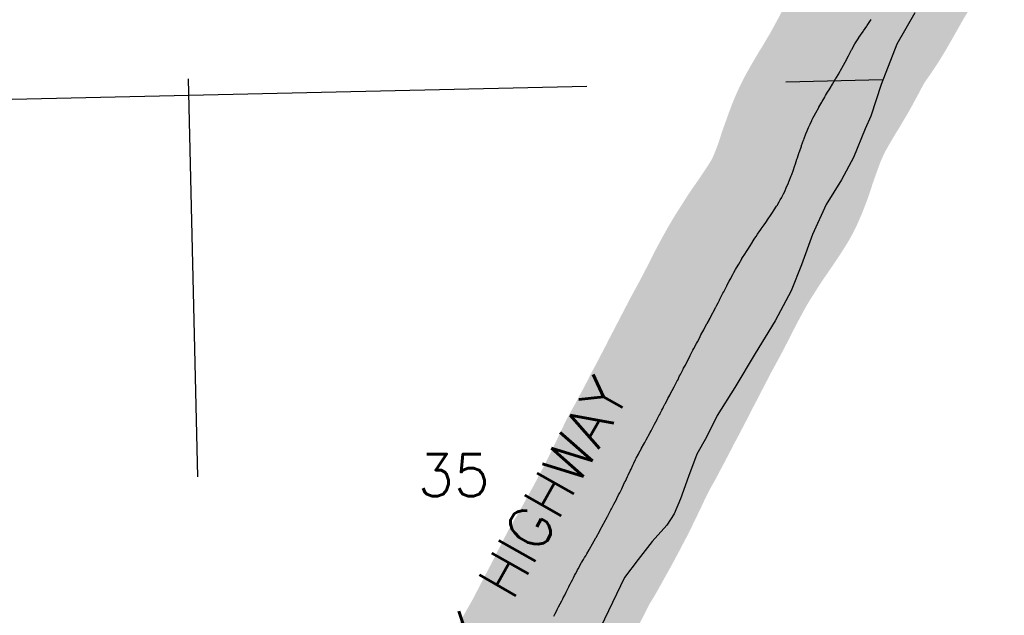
# Model space of a CAD drawing. Header units: feet. Extents: x 18803 to 104580, y -6601 to 116448.
# Tile 48 of 102: x 39170 to 45352, y 85864 to 89604. Entities that reach past the tile are written whole.
import ezdxf

# ---------------------------------------------------------------- set-up
doc = ezdxf.new("R2010")
doc.units = ezdxf.units.FT
doc.header["$LTSCALE"] = 100
doc.header["$MEASUREMENT"] = 0
doc.linetypes.add('DASHED', pattern=[0.75, 0.5, -0.25])
for name, color, linetype in [('ELPC BOLD TITLE SHEET', 3, 'Continuous'), ('ELPC-XIST', 6, 'Continuous'), ('ELRGOV-SECTION', 253, 'DASHED'), ('ET-SEC NUMBS', 253, 'Continuous'), ('ETTS-STREAM AND ROAD NAMES', 2, 'Continuous'), ('SL-VICINITY MAP', 2, 'Continuous')]:
    doc.layers.add(name, color=color, linetype=linetype)
doc.styles.add('L2640', font='simplex.shx', dxfattribs={"height": 264})

msp = doc.modelspace()

# ---------------------------------------------------------------- linework, layer by layer
at = {"layer": 'ELPC BOLD TITLE SHEET', "const_width": 1000}
msp.add_lwpolyline([(42240.53604797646, 85352.38626061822), (42254.76073241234, 85375.6048744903), (42255.03312934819, 85376.04097999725), (42258.10898510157, 85380.87180395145), (42258.13449234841, 85380.91193546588), (42271.11201678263, 85401.36607005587), (42273.20283502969, 85404.69072505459), (42273.21404070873, 85404.70855707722), (42285.36757818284, 85424.06374187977), (42285.4107244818, 85424.13447003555), (42285.56763542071, 85424.3953652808), (42296.74759017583, 85443.19813217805), (42300.18430334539, 85448.82522438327), (42300.18591511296, 85448.8278631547), (42308.64849530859, 85462.68140383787), (42308.98803051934, 85463.25151900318), (42315.91220918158, 85475.18043754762), (42319.96375204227, 85482.35959723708), (42320.12148896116, 85482.64268676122), (42331.91659189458, 85504.08475477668), (42334.39293647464, 85508.6576047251), (42334.53559958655, 85508.92422551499), (42348.01383964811, 85534.41929263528), (42348.01917380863, 85534.42939613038), (42348.02450599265, 85534.43948685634), (42354.59526873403, 85546.89083102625), (42364.34752545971, 85565.0693834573), (42364.3617958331, 85565.09595319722), (42380.06582826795, 85594.30122713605), (42380.0672603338, 85594.303890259), (42384.22157815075, 85602.02902853), (42384.42458181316, 85602.40057491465), (42406.90757579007, 85642.90716331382), (42407.04287316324, 85643.148569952), (42408.0966597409, 85645.0108637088), (42408.11148273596, 85645.03697637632), (42408.12629143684, 85645.0631181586), (42429.33564031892, 85682.3872990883), (42429.37420266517, 85682.45498969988), (42436.85771432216, 85695.55804816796), (42446.70232184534, 85712.5837214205), (42446.81994127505, 85712.78568171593), (42457.77936039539, 85731.46955871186), (42464.93312222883, 85744.5296263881), (42465.68642007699, 85746.14400068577), (42465.72622078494, 85746.22957020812), (42469.54382066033, 85754.46360337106), (42471.94756473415, 85759.80677288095), (42472.2921662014, 85760.55029764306), (42475.59943207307, 85767.48042462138), (42476.11358683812, 85768.51416183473), (42480.89819957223, 85777.7531410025), (42481.1107569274, 85778.15710590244), (42486.96626926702, 85789.11137027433), (42493.14922183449, 85800.75233632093), (42493.26784152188, 85800.97766866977), (42493.57881243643, 85801.57371503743), (42500.15266850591, 85814.46267923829), (42500.28051916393, 85814.71084159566), (42507.29814330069, 85828.19684396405), (42514.75962867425, 85842.6346953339), (42514.79559072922, 85842.70408525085), (42520.7091077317, 85854.08230445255), (42522.49529233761, 85857.4845874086), (42529.90092557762, 85871.83567465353), (42529.94294530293, 85871.91682953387), (42537.30639460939, 85886.09056549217), (42544.75121274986, 85900.58869879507), (42544.80879422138, 85900.70030030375), (42549.16057855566, 85909.09469858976), (42549.21354410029, 85909.19731793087), (42553.25442840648, 85917.06108679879), (42553.42436249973, 85917.38715769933), (42563.04460792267, 85935.5900169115), (42563.05538929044, 85935.61052808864), (42563.07809410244, 85935.65354823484), (42573.05361634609, 85954.6311309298), (42579.93650094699, 85967.58372233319), (42580.01147781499, 85967.72567154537), (42582.55289646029, 85972.56639484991), (42591.65329204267, 85990.39930396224), (42591.69062415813, 85990.47223068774), (42600.75083392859, 86008.11582254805), (42609.14730411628, 86025.66736325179), (42609.36587559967, 86026.1150143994), (42610.90171366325, 86029.19768174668), (42610.94094101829, 86029.27669853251), (42617.5449777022, 86042.62703778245), (42618.19413492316, 86043.86746980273), (42626.25427225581, 86058.45163124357), (42633.24193274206, 86071.59763210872), (42640.39996141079, 86085.90825922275), (42642.61317730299, 86090.41663152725), (42647.18017504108, 86099.6550415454), (42647.40751129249, 86100.10593284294), (42654.08067373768, 86113.08578979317), (42659.38043360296, 86123.72827051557), (42659.46343479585, 86123.89373653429), (42667.07279911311, 86138.95371008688), (42667.09344323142, 86138.99449440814), (42672.13417972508, 86148.93509825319), (42675.54843550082, 86155.4231974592), (42675.71921595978, 86155.74320211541), (42686.13021601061, 86174.98092504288), (42686.46811507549, 86175.58882134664), (42697.50243603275, 86194.92328273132), (42697.73073846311, 86195.31669014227), (42699.44464709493, 86198.22156272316), (42705.19642232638, 86207.64665659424), (42705.33642610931, 86207.87393625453), (42709.17592045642, 86214.0491145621), (42709.20346063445, 86214.0933288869), (42716.5660173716, 86225.8923599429), (42723.39436928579, 86237.37247705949), (42723.45987941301, 86237.48310407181), (42730.1577712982, 86248.8441223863), (42744.90917853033, 86275.10636931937), (42744.91666346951, 86275.11970227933), (42747.32686897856, 86279.41537435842), (42747.33152994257, 86279.42369027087), (42747.33625953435, 86279.43212273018), (42765.95408535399, 86312.6609075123), (42766.07126904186, 86312.87264934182), (42766.08894613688, 86312.90463474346), (42787.19265406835, 86351.14319789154), (42787.23525215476, 86351.22011217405), (42788.41023170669, 86353.33427563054), (42788.42116877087, 86353.35390135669), (42788.43209608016, 86353.37354478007), (42811.34532284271, 86394.45255513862), (42811.35969641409, 86394.47842107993), (42811.37409647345, 86394.50426999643), (42812.67429894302, 86396.84710596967), (42812.74778168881, 86396.98036687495), (42835.57077821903, 86438.63952930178), (42835.60950829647, 86438.70996970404), (42837.49347257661, 86442.12413597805), (42837.66273447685, 86442.43581413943), (42860.42170031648, 86485.0245183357), (42860.43660414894, 86485.05252692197), (42860.45136764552, 86485.08019298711), (42861.68100716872, 86487.39450140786), (42861.77437099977, 86487.57181641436), (42882.0971873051, 86526.52337129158), (42882.10545855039, 86526.53918650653), (42882.11372824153, 86526.55502391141), (42884.80699118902, 86531.70059742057), (42884.830112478, 86531.7446745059), (42900.10647513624, 86560.80252988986), (42908.57133070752, 86576.72556326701), (42918.62832089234, 86596.10157257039), (42918.84011733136, 86596.51813235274), (42930.23126229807, 86619.39509615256), (42937.18901946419, 86633.676296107), (42949.57531206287, 86658.8435194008), (42949.59871572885, 86658.89095797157), (42949.59921120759, 86658.89196023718), (42954.61243619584, 86669.03282071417), (42954.67989215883, 86669.16914412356), (42967.98853013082, 86696.84039051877), (42972.4416733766, 86706.23820229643), (42986.17900779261, 86734.63244579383), (42990.46699571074, 86743.56878094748), (42990.51176415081, 86743.66251281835), (43003.51402004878, 86771.01201047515), (43008.69528313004, 86782.1173768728), (43008.70675067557, 86782.14186448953), (43008.71819767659, 86782.16636893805), (43020.19753167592, 86806.64869530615), (43020.23520880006, 86806.72871902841), (43025.92468042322, 86818.76300882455), (43036.95626782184, 86841.50835610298), (43037.18703458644, 86841.97257748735), (43041.39328362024, 86850.23104123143), (43041.47014190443, 86850.38314647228), (43054.19970429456, 86875.77722241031), (43054.44487636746, 86876.25442640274), (43057.55244287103, 86882.15809755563), (43073.15495556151, 86910.5429968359), (43074.39337427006, 86912.73268529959), (43074.46765919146, 86912.8632116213), (43089.03775049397, 86938.30519644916), (43089.20325718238, 86938.59825724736), (43094.82858521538, 86948.6997782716), (43104.09349095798, 86965.8699553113), (43104.16474258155, 86966.00284334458), (43114.24447716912, 86984.92223731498), (43116.38782420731, 86989.02214565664), (43116.38929238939, 86989.02495295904), (43116.39042487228, 86989.02711895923), (43127.98804104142, 87011.19964204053), (43134.43964787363, 87023.22557717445), (43134.44745208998, 87023.24015513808), (43134.45527207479, 87023.25474204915), (43141.00134518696, 87035.49118073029), (43141.11435186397, 87035.70463478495), (43153.92246813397, 87060.15245763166), (43153.92559166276, 87060.15841804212), (43155.60793345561, 87063.36779542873), (43155.60897385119, 87063.36977959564), (43155.60994878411, 87063.37163928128), (43171.82267563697, 87094.28828669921), (43171.83690645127, 87094.31546099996), (43172.53489320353, 87095.65011472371), (43172.55072747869, 87095.68034611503), (43187.96841848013, 87125.07161892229), (43188.11535766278, 87125.35579301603), (43191.25010533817, 87131.50684477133), (43201.65528530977, 87152.49134818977), (43206.86478677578, 87162.8983554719), (43207.10959397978, 87163.37554122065), (43211.64480014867, 87172.00424360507), (43220.88730992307, 87188.89733996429), (43221.04692692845, 87189.1934014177), (43222.61194854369, 87192.13957337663), (43222.62411303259, 87192.16244701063), (43234.58332975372, 87214.62455941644), (43234.59756433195, 87214.65119075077), (43234.61177306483, 87214.6778430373), (43239.86935462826, 87224.5012796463), (43251.01720585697, 87245.63912704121), (43251.06723472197, 87245.73442820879), (43259.06787042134, 87261.04584216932), (43266.52450925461, 87275.71791590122), (43278.62129796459, 87298.65490382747), (43278.69405719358, 87298.79191931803), (43278.74004719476, 87298.87793379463), (43278.84586020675, 87299.0778220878), (43289.46367729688, 87319.33825213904), (43298.84521328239, 87336.69384597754), (43298.85804785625, 87336.71767769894), (43298.87091049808, 87336.7415027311), (43300.60756568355, 87339.97028828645), (43301.28192516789, 87341.31549723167), (43313.10211624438, 87366.69262492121), (43317.78609389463, 87375.71111318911), (43317.94077152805, 87376.00467575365), (43326.74443604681, 87392.47648157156), (43326.88406491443, 87392.7410847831), (43335.89555517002, 87410.03917838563), (43338.52475385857, 87414.88757723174), (43349.33187680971, 87435.29435463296), (43349.54180521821, 87435.69854759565), (43372.81343413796, 87481.39616327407), (43380.26231368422, 87495.79853404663), (43380.31908798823, 87495.90773787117), (43397.07099538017, 87527.96304932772), (43397.08183972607, 87527.98382073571), (43402.44386148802, 87538.26437851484), (43402.45112262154, 87538.27832777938), (43402.45844424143, 87538.29237475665), (43419.16383584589, 87570.40605468), (43419.17373988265, 87570.42504330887), (43419.18361394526, 87570.4440079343), (43425.06316810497, 87581.70663668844), (43441.48906958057, 87613.56025185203), (43441.50267120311, 87613.58653097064), (43441.51627032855, 87613.61287015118), (43446.99203818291, 87624.17922103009), (43447.3241118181, 87624.80156726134), (43464.32322077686, 87655.7573153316), (43467.7944064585, 87661.99664872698), (43484.67564240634, 87693.19762373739), (43484.68518724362, 87693.2152227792), (43484.69515148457, 87693.23362442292), (43486.65811382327, 87696.85008988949), (43486.70354305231, 87696.93348228), (43500.38175858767, 87721.95049281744), (43500.66129850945, 87722.47352473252), (43504.90042905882, 87730.58992589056), (43504.90174500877, 87730.59244518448), (43512.2332713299, 87744.62661087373), (43522.73199953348, 87763.91095941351), (43524.18863650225, 87766.69566723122), (43533.87582791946, 87785.7404190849), (43533.87864779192, 87785.7459635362), (43539.1956447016, 87796.19399789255), (43540.55845999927, 87798.86187262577), (43547.35842533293, 87811.71726989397), (43547.62552460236, 87812.23347545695), (43555.05106593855, 87826.90835304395), (43555.06487333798, 87826.93560198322), (43555.06554737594, 87826.93693383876), (43555.06618941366, 87826.93823357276), (43562.69502426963, 87842.34251316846), (43562.73428761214, 87842.42207088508), (43566.45247408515, 87849.98239104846), (43570.14159989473, 87857.26176209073), (43570.30614796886, 87857.58194205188), (43574.44399651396, 87865.52257737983), (43574.47658700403, 87865.58528960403), (43585.09233192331, 87886.06832399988), (43589.91946590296, 87895.49032831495), (43589.98279966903, 87895.61462446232), (43608.70758060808, 87932.5646849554), (43611.59289144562, 87938.10591480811), (43612.0135649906, 87938.88662354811), (43624.75088441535, 87961.74407271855), (43630.23406151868, 87972.26087450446), (43634.26029065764, 87979.84543888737), (43634.31358404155, 87979.94539861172), (43647.12669611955, 88003.87471997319), (43654.66956929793, 88017.44834703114), (43654.66990718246, 88017.44895372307), (43664.98991338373, 88035.96664783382), (43665.141190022, 88036.23491085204), (43680.24482308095, 88062.7067166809), (43684.28054886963, 88069.5703795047), (43684.28198450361, 88069.57282171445), (43684.28313804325, 88069.57478371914), (43704.05211353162, 88103.20748935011), (43704.34106124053, 88103.68164325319), (43704.61709910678, 88104.1260563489), (43726.61159953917, 88138.87312461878), (43726.6951367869, 88139.00435453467), (43728.07362306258, 88141.15773484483), (43728.08568361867, 88141.17653203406), (43728.09674610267, 88141.19379988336), (43749.16014611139, 88173.99690252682), (43751.00173955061, 88176.88238523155), (43751.0944229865, 88177.02851817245), (43770.57527528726, 88207.93734391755), (43770.84198487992, 88208.35649500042), (43770.87151198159, 88208.40280711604), (43785.9735189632, 88232.04299428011), (43793.00659929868, 88242.57889227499), (43793.22910728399, 88242.90753604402), (43802.41420152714, 88256.28421668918), (43817.60389892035, 88278.02132308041), (43817.68133555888, 88278.13159750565), (43825.68405485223, 88289.4724317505), (43825.92459185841, 88289.81860932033), (43843.26828535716, 88315.17017704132), (43843.27568011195, 88315.1809809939), (43853.97399227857, 88330.80417543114), (43853.99653066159, 88330.83713699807), (43869.59238118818, 88353.67865783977), (43882.85867784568, 88373.74690045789), (43882.93454157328, 88373.86224772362), (43895.70935575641, 88393.38521139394), (43895.84923364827, 88393.5969706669), (43906.91906823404, 88410.19864274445), (43907.22965485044, 88410.67429506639), (43921.87382040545, 88433.5799330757), (43924.73892514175, 88438.18045741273), (43938.05551709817, 88459.41258753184), (43938.49536511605, 88460.13531658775), (43945.5237262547, 88472.04155461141), (43954.48695136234, 88488.5043796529), (43954.68415465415, 88488.87218745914), (43965.76023636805, 88509.852700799), (43975.37583115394, 88530.16771115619), (43975.72506322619, 88530.931411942), (43982.95957957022, 88547.3198947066), (43996.95998377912, 88580.22263299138), (43997.22171350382, 88580.85744632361), (43998.8665295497, 88584.97773111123), (44013.35080688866, 88622.56314076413), (44017.03465118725, 88632.25493379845), (44017.21457641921, 88632.74094437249), (44027.46214343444, 88661.17634912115), (44034.59825593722, 88682.32592486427), (44034.68718353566, 88682.59367760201), (44040.31024469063, 88699.79695023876), (44040.31950358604, 88699.82542411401), (44040.32881067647, 88699.85394772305), (44049.78330076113, 88728.97975443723), (44052.3973610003, 88736.92834489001), (44052.58297626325, 88737.4743718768), (44064.50685492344, 88771.43779079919), (44065.33512971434, 88773.67240904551), (44078.59467837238, 88810.71394868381), (44078.63193095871, 88810.81738015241), (44079.45260807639, 88813.08211268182), (44079.49168595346, 88813.19064667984), (44092.10278035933, 88848.44330697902), (44092.210325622, 88848.7385653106), (44095.66129810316, 88858.04600523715), (44106.65169681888, 88886.9621805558), (44106.80321762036, 88887.35168188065), (44113.94409130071, 88905.29353503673), (44123.11247273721, 88927.26490256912), (44123.35691393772, 88927.83218289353), (44132.18561173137, 88947.68767324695), (44143.23253956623, 88971.50052034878), (44143.52155770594, 88972.1040806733), (44149.86063282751, 88984.93682154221), (44165.58146118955, 89015.57363689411), (44165.82824546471, 89016.04377128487), (44167.92488724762, 89019.94942595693), (44186.48531012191, 89053.29228370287), (44187.4597208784, 89055.00166635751), (44187.54288198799, 89055.14660456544), (44205.38456074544, 89086.0405297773), (44208.34105026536, 89091.08139510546), (44224.58317557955, 89118.5622050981), (44224.5948322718, 89118.58187696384), (44224.60643722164, 89118.60149507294), (44229.63106633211, 89127.07374596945), (44229.63625289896, 89127.0824881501), (44242.61658145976, 89148.95340734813), (44251.42762990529, 89163.12160753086), (44258.44337837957, 89174.47747955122), (44258.64551663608, 89174.80956336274), (44272.72311665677, 89198.2856738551), (44281.76696239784, 89213.48149492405), (44281.85551217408, 89213.63131911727), (44292.59996466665, 89231.93812457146), (44292.80138314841, 89232.27590154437), (44294.86578815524, 89235.68374708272), (44294.92593340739, 89235.78349495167), (44311.97018338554, 89264.18240950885), (44312.12637432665, 89264.44577631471), (44312.80535009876, 89265.60447272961), (44331.5441028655, 89299.24251397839), (44331.69584133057, 89299.51837265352), (44331.96102876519, 89300.0066348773), (44331.96823573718, 89300.01992961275), (44331.97541613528, 89300.0331591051), (44352.5585218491, 89338.02626222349), (44352.59554647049, 89338.09481395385), (44352.65495218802, 89338.20514369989), (44352.71973628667, 89338.32481792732), (44373.49903790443, 89376.5050045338), (44373.8743048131, 89377.22005817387), (44373.87650157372, 89377.22424470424), (44393.39349224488, 89414.42549348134), (44394.63419766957, 89416.8058880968), (44413.19417569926, 89451.60774082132), (44413.72912577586, 89452.5698626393), (44414.11492395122, 89453.2360002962), (44433.47676204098, 89483.64593992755), (44438.03879566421, 89490.56739204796), (44438.46583618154, 89491.19762345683), (44449.91509615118, 89507.63821840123), (44449.92461759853, 89507.65186611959), (44449.93412282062, 89507.66550694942), (44465.25480670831, 89529.61244202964), (44468.10314824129, 89533.73895189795), (44468.14124981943, 89533.7942882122), (44488.24277559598, 89563.06098526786), (44488.48105992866, 89563.41357307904), (44491.78425908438, 89568.38151654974), (44507.26607492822, 89591.92858462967), (44507.36626299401, 89592.08204584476), (44516.44253855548, 89606.0832915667), (44529.07681976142, 89626.49187301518), (44529.20580155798, 89626.70230478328), (44539.79702980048, 89644.15529351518), (44558.48703483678, 89675.16747428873), (44558.67595749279, 89675.48589238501), (44562.69754094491, 89682.37167132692), (44585.58168856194, 89722.34647752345), (44585.59445078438, 89722.36884640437), (44585.60723361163, 89722.39120104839), (44588.84513956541, 89728.07290844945), (44588.91327494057, 89728.19319495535), (44609.04389340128, 89763.94903657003), (44609.09269343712, 89764.03533563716), (44619.0815554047, 89781.62286873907), (44619.09459489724, 89781.64574854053), (44619.10755053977, 89781.6685334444), (44632.08764368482, 89804.41787073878), (44649.17867450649, 89834.8042656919), (44652.79565233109, 89841.1199910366), (44652.92513957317, 89841.34352259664), (44672.08297972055, 89874.04147790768), (44678.83896202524, 89885.50019262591), (44690.08355927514, 89903.66439303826), (44690.23319305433, 89903.90308850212), (44708.38989816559, 89932.50680404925), (44708.76030207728, 89933.0727386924), (44708.84035297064, 89933.19140417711), (44731.3224608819, 89965.15519940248), (44731.55760996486, 89965.483641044), (44741.09794849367, 89978.57597132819), (44757.03589229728, 90000.07693142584), (44757.37438217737, 90000.5230196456), (44774.69988666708, 90022.83190896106), (44784.22128365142, 90034.38202732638), (44809.43539845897, 90064.4766580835), (44809.46729214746, 90064.51465487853), (44811.11427704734, 90066.47317947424), (44833.94277531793, 90093.32495763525), (44834.03819983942, 90093.43659614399), (44851.9509298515, 90114.28036263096)], dxfattribs=at)
at = {"layer": 'ELPC-XIST'}
msp.add_lwpolyline([(42522.49529233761, 85857.4845874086), (42529.90092557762, 85871.83567465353), (42529.94294530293, 85871.91682953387), (42537.30639460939, 85886.09056549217), (42544.75121274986, 85900.58869879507), (42544.80879422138, 85900.70030030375), (42549.16057855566, 85909.09469858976), (42549.21354410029, 85909.19731793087), (42553.25442840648, 85917.06108679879), (42553.42436249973, 85917.38715769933), (42563.04460792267, 85935.5900169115), (42563.05538929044, 85935.61052808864), (42563.07809410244, 85935.65354823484), (42573.05361634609, 85954.6311309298), (42579.93650094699, 85967.58372233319), (42580.01147781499, 85967.72567154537), (42582.55289646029, 85972.56639484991), (42591.65329204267, 85990.39930396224), (42591.69062415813, 85990.47223068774), (42600.75083392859, 86008.11582254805), (42609.14730411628, 86025.66736325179), (42609.36587559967, 86026.1150143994), (42610.90171366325, 86029.19768174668), (42610.94094101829, 86029.27669853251), (42617.5449777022, 86042.62703778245), (42618.19413492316, 86043.86746980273), (42626.25427225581, 86058.45163124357), (42633.24193274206, 86071.59763210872), (42640.39996141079, 86085.90825922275), (42642.61317730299, 86090.41663152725), (42647.18017504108, 86099.6550415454), (42647.40751129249, 86100.10593284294), (42654.08067373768, 86113.08578979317), (42659.38043360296, 86123.72827051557), (42659.46343479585, 86123.89373653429), (42667.07279911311, 86138.95371008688), (42667.09344323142, 86138.99449440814), (42672.13417972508, 86148.93509825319), (42675.54843550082, 86155.4231974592), (42675.71921595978, 86155.74320211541), (42686.13021601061, 86174.98092504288), (42686.46811507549, 86175.58882134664), (42697.50243603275, 86194.92328273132), (42697.73073846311, 86195.31669014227), (42699.44464709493, 86198.22156272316), (42705.19642232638, 86207.64665659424), (42705.33642610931, 86207.87393625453), (42709.17592045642, 86214.0491145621), (42709.20346063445, 86214.0933288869), (42716.5660173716, 86225.8923599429), (42723.39436928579, 86237.37247705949), (42723.45987941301, 86237.48310407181), (42730.1577712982, 86248.8441223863), (42744.90917853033, 86275.10636931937), (42744.91666346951, 86275.11970227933), (42747.32686897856, 86279.41537435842), (42747.33152994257, 86279.42369027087), (42747.33625953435, 86279.43212273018), (42765.95408535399, 86312.6609075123), (42766.07126904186, 86312.87264934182), (42766.08894613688, 86312.90463474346), (42787.19265406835, 86351.14319789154), (42787.23525215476, 86351.22011217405), (42788.41023170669, 86353.33427563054), (42788.42116877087, 86353.35390135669), (42788.43209608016, 86353.37354478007), (42811.34532284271, 86394.45255513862), (42811.35969641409, 86394.47842107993), (42811.37409647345, 86394.50426999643), (42812.67429894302, 86396.84710596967), (42812.74778168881, 86396.98036687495), (42835.57077821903, 86438.63952930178), (42835.60950829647, 86438.70996970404), (42837.49347257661, 86442.12413597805), (42837.66273447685, 86442.43581413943), (42860.42170031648, 86485.0245183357), (42860.43660414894, 86485.05252692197), (42860.45136764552, 86485.08019298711), (42861.68100716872, 86487.39450140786), (42861.77437099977, 86487.57181641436), (42882.0971873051, 86526.52337129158), (42882.10545855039, 86526.53918650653), (42882.11372824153, 86526.55502391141), (42884.80699118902, 86531.70059742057), (42884.830112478, 86531.7446745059), (42900.10647513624, 86560.80252988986), (42908.57133070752, 86576.72556326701), (42918.62832089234, 86596.10157257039), (42918.84011733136, 86596.51813235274), (42930.23126229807, 86619.39509615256), (42937.18901946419, 86633.676296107), (42949.57531206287, 86658.8435194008), (42949.59871572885, 86658.89095797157), (42949.59921120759, 86658.89196023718), (42954.61243619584, 86669.03282071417), (42954.67989215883, 86669.16914412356), (42967.98853013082, 86696.84039051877), (42972.4416733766, 86706.23820229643), (42986.17900779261, 86734.63244579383), (42990.46699571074, 86743.56878094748), (42990.51176415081, 86743.66251281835), (43003.51402004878, 86771.01201047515), (43008.69528313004, 86782.1173768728), (43008.70675067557, 86782.14186448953), (43008.71819767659, 86782.16636893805), (43020.19753167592, 86806.64869530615), (43020.23520880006, 86806.72871902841), (43025.92468042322, 86818.76300882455), (43036.95626782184, 86841.50835610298), (43037.18703458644, 86841.97257748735), (43041.39328362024, 86850.23104123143), (43041.47014190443, 86850.38314647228), (43054.19970429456, 86875.77722241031), (43054.44487636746, 86876.25442640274), (43057.55244287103, 86882.15809755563), (43073.15495556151, 86910.5429968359), (43074.39337427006, 86912.73268529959), (43074.46765919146, 86912.8632116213), (43089.03775049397, 86938.30519644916), (43089.20325718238, 86938.59825724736), (43094.82858521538, 86948.6997782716), (43104.09349095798, 86965.8699553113), (43104.16474258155, 86966.00284334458), (43114.24447716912, 86984.92223731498), (43116.38782420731, 86989.02214565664), (43116.38929238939, 86989.02495295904), (43116.39042487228, 86989.02711895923), (43127.98804104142, 87011.19964204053), (43134.43964787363, 87023.22557717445), (43134.44745208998, 87023.24015513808), (43134.45527207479, 87023.25474204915), (43141.00134518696, 87035.49118073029), (43141.11435186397, 87035.70463478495), (43153.92246813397, 87060.15245763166), (43153.92559166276, 87060.15841804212), (43155.60793345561, 87063.36779542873), (43155.60897385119, 87063.36977959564), (43155.60994878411, 87063.37163928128), (43171.82267563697, 87094.28828669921), (43171.83690645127, 87094.31546099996), (43172.53489320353, 87095.65011472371), (43172.55072747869, 87095.68034611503), (43187.96841848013, 87125.07161892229), (43188.11535766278, 87125.35579301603), (43191.25010533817, 87131.50684477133), (43201.65528530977, 87152.49134818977), (43206.86478677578, 87162.8983554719), (43207.10959397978, 87163.37554122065), (43211.64480014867, 87172.00424360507), (43220.88730992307, 87188.89733996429), (43221.04692692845, 87189.1934014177), (43222.61194854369, 87192.13957337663), (43222.62411303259, 87192.16244701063), (43234.58332975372, 87214.62455941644), (43234.59756433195, 87214.65119075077), (43234.61177306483, 87214.6778430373), (43239.86935462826, 87224.5012796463), (43251.01720585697, 87245.63912704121), (43251.06723472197, 87245.73442820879), (43259.06787042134, 87261.04584216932), (43266.52450925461, 87275.71791590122), (43278.62129796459, 87298.65490382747), (43278.69405719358, 87298.79191931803), (43278.74004719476, 87298.87793379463), (43278.84586020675, 87299.0778220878), (43289.46367729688, 87319.33825213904), (43298.84521328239, 87336.69384597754), (43298.85804785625, 87336.71767769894), (43298.87091049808, 87336.7415027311), (43300.60756568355, 87339.97028828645), (43301.28192516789, 87341.31549723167), (43313.10211624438, 87366.69262492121), (43317.78609389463, 87375.71111318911), (43317.94077152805, 87376.00467575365), (43326.74443604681, 87392.47648157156), (43326.88406491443, 87392.7410847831), (43335.89555517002, 87410.03917838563), (43338.52475385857, 87414.88757723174), (43349.33187680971, 87435.29435463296), (43349.54180521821, 87435.69854759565), (43372.81343413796, 87481.39616327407), (43380.26231368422, 87495.79853404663), (43380.31908798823, 87495.90773787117), (43397.07099538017, 87527.96304932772), (43397.08183972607, 87527.98382073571), (43402.44386148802, 87538.26437851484), (43402.45112262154, 87538.27832777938), (43402.45844424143, 87538.29237475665), (43419.16383584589, 87570.40605468), (43419.17373988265, 87570.42504330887), (43419.18361394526, 87570.4440079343), (43425.06316810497, 87581.70663668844), (43441.48906958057, 87613.56025185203), (43441.50267120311, 87613.58653097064), (43441.51627032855, 87613.61287015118), (43446.99203818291, 87624.17922103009), (43447.3241118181, 87624.80156726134), (43464.32322077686, 87655.7573153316), (43467.7944064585, 87661.99664872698), (43484.67564240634, 87693.19762373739), (43484.68518724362, 87693.2152227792), (43484.69515148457, 87693.23362442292), (43486.65811382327, 87696.85008988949), (43486.70354305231, 87696.93348228), (43500.38175858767, 87721.95049281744), (43500.66129850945, 87722.47352473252), (43504.90042905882, 87730.58992589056), (43504.90174500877, 87730.59244518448), (43512.2332713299, 87744.62661087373), (43522.73199953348, 87763.91095941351), (43524.18863650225, 87766.69566723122), (43533.87582791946, 87785.7404190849), (43533.87864779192, 87785.7459635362), (43539.1956447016, 87796.19399789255), (43540.55845999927, 87798.86187262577), (43547.35842533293, 87811.71726989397), (43547.62552460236, 87812.23347545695), (43555.05106593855, 87826.90835304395), (43555.06487333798, 87826.93560198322), (43555.06554737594, 87826.93693383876), (43555.06618941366, 87826.93823357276), (43562.69502426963, 87842.34251316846), (43562.73428761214, 87842.42207088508), (43566.45247408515, 87849.98239104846), (43570.14159989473, 87857.26176209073), (43570.30614796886, 87857.58194205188), (43574.44399651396, 87865.52257737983), (43574.47658700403, 87865.58528960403), (43585.09233192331, 87886.06832399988), (43589.91946590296, 87895.49032831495), (43589.98279966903, 87895.61462446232), (43608.70758060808, 87932.5646849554), (43611.59289144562, 87938.10591480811), (43612.0135649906, 87938.88662354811), (43624.75088441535, 87961.74407271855), (43630.23406151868, 87972.26087450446), (43634.26029065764, 87979.84543888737), (43634.31358404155, 87979.94539861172), (43647.12669611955, 88003.87471997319), (43654.66956929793, 88017.44834703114), (43654.66990718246, 88017.44895372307), (43664.98991338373, 88035.96664783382), (43665.141190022, 88036.23491085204), (43680.24482308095, 88062.7067166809), (43684.28054886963, 88069.5703795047), (43684.28198450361, 88069.57282171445), (43684.28313804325, 88069.57478371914), (43704.05211353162, 88103.20748935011), (43704.34106124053, 88103.68164325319), (43704.61709910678, 88104.1260563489), (43726.61159953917, 88138.87312461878), (43726.6951367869, 88139.00435453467), (43728.07362306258, 88141.15773484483), (43728.08568361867, 88141.17653203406), (43728.09674610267, 88141.19379988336), (43749.16014611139, 88173.99690252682), (43751.00173955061, 88176.88238523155), (43751.0944229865, 88177.02851817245), (43770.57527528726, 88207.93734391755), (43770.84198487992, 88208.35649500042), (43770.87151198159, 88208.40280711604), (43785.9735189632, 88232.04299428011), (43793.00659929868, 88242.57889227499), (43793.22910728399, 88242.90753604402), (43802.41420152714, 88256.28421668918), (43817.60389892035, 88278.02132308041), (43817.68133555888, 88278.13159750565), (43825.68405485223, 88289.4724317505), (43825.92459185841, 88289.81860932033), (43843.26828535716, 88315.17017704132), (43843.27568011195, 88315.1809809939), (43853.97399227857, 88330.80417543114), (43853.99653066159, 88330.83713699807), (43869.59238118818, 88353.67865783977), (43882.85867784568, 88373.74690045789), (43882.93454157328, 88373.86224772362), (43895.70935575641, 88393.38521139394), (43895.84923364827, 88393.5969706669), (43906.91906823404, 88410.19864274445), (43907.22965485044, 88410.67429506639), (43921.87382040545, 88433.5799330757), (43924.73892514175, 88438.18045741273), (43938.05551709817, 88459.41258753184), (43938.49536511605, 88460.13531658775), (43945.5237262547, 88472.04155461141), (43954.48695136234, 88488.5043796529), (43954.68415465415, 88488.87218745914), (43965.76023636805, 88509.852700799), (43975.37583115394, 88530.16771115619), (43975.72506322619, 88530.931411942), (43982.95957957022, 88547.3198947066), (43996.95998377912, 88580.22263299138), (43997.22171350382, 88580.85744632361), (43998.8665295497, 88584.97773111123), (44013.35080688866, 88622.56314076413), (44017.03465118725, 88632.25493379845), (44017.21457641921, 88632.74094437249), (44027.46214343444, 88661.17634912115), (44034.59825593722, 88682.32592486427), (44034.68718353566, 88682.59367760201), (44040.31024469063, 88699.79695023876), (44040.31950358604, 88699.82542411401), (44040.32881067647, 88699.85394772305), (44049.78330076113, 88728.97975443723), (44052.3973610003, 88736.92834489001), (44052.58297626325, 88737.4743718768), (44064.50685492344, 88771.43779079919), (44065.33512971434, 88773.67240904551), (44078.59467837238, 88810.71394868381), (44078.63193095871, 88810.81738015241), (44079.45260807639, 88813.08211268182), (44079.49168595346, 88813.19064667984), (44092.10278035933, 88848.44330697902), (44092.210325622, 88848.7385653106), (44095.66129810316, 88858.04600523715), (44106.65169681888, 88886.9621805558), (44106.80321762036, 88887.35168188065), (44113.94409130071, 88905.29353503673), (44123.11247273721, 88927.26490256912), (44123.35691393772, 88927.83218289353), (44132.18561173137, 88947.68767324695), (44143.23253956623, 88971.50052034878), (44143.52155770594, 88972.1040806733), (44149.86063282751, 88984.93682154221), (44165.58146118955, 89015.57363689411), (44165.82824546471, 89016.04377128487), (44167.92488724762, 89019.94942595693), (44186.48531012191, 89053.29228370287), (44187.4597208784, 89055.00166635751), (44187.54288198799, 89055.14660456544), (44205.38456074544, 89086.0405297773), (44208.34105026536, 89091.08139510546), (44224.58317557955, 89118.5622050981), (44224.5948322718, 89118.58187696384), (44224.60643722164, 89118.60149507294), (44229.63106633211, 89127.07374596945), (44229.63625289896, 89127.0824881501), (44242.61658145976, 89148.95340734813), (44251.42762990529, 89163.12160753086), (44258.44337837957, 89174.47747955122), (44258.64551663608, 89174.80956336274), (44272.72311665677, 89198.2856738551), (44281.76696239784, 89213.48149492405), (44281.85551217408, 89213.63131911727), (44292.59996466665, 89231.93812457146), (44292.80138314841, 89232.27590154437), (44294.86578815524, 89235.68374708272), (44294.92593340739, 89235.78349495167), (44311.97018338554, 89264.18240950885), (44312.12637432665, 89264.44577631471), (44312.80535009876, 89265.60447272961), (44331.5441028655, 89299.24251397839), (44331.69584133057, 89299.51837265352), (44331.96102876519, 89300.0066348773), (44331.96823573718, 89300.01992961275), (44331.97541613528, 89300.0331591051), (44352.5585218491, 89338.02626222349), (44352.59554647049, 89338.09481395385), (44352.65495218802, 89338.20514369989), (44352.71973628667, 89338.32481792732), (44373.49903790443, 89376.5050045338), (44373.8743048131, 89377.22005817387), (44373.87650157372, 89377.22424470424), (44393.39349224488, 89414.42549348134), (44394.63419766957, 89416.8058880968), (44413.19417569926, 89451.60774082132), (44413.72912577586, 89452.5698626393), (44414.11492395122, 89453.2360002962), (44433.47676204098, 89483.64593992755), (44438.03879566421, 89490.56739204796), (44438.46583618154, 89491.19762345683), (44449.91509615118, 89507.63821840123), (44449.92461759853, 89507.65186611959), (44449.93412282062, 89507.66550694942), (44465.25480670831, 89529.61244202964), (44468.10314824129, 89533.73895189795), (44468.14124981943, 89533.7942882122), (44488.24277559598, 89563.06098526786), (44488.48105992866, 89563.41357307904), (44491.78425908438, 89568.38151654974), (44507.26607492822, 89591.92858462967), (44507.36626299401, 89592.08204584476), (44516.44253855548, 89606.0832915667)], dxfattribs=at)
at = {"layer": 'ELRGOV-SECTION', "ltscale": 50}
msp.add_line((39966.67885367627, 100480.2075931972), (40353.50381341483, 83852.73527924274), dxfattribs=at)
msp.add_lwpolyline([(19362.35294221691, 88677.95220164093), (24404.03096802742, 88784.44319321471), (29678.96658329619, 88897.19421910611), (34956.90538377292, 89013.27007510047), (40231.76052035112, 89129.3011177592), (44589.85999438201, 89227.85671052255)], dxfattribs=at)
at = {"layer": 'SL-VICINITY MAP'}
msp.add_lwpolyline([(44789.69489567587, 89646.59814426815), (44676.58883175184, 89450.80012517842), (44577.74428881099, 89196.71232011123), (44514.37155022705, 88998.92017643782), (44479.23346216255, 88919.66106048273), (44404.53428673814, 88738.11024705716), (44329.05132780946, 88599.2034655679), (44232.87718907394, 88443.59005796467), (44147.84139180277, 88255.3266549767), (44078.82927167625, 88064.01492967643), (44014.3416329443, 87902.29963332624), (43913.29702734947, 87713.80358240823), (43786.67330661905, 87508.52987149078), (43659.79894793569, 87293.40895919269), (43548.32850756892, 87117.88614019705), (43482.83618502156, 86982.40573390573), (43422.22919815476, 86876.52700067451), (43368.08431585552, 86734.64912834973), (43318.8453049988, 86596.12373690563), (43278.82801584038, 86500.3877823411), (43232.85249766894, 86430.81473046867), (43140.63948948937, 86327.75786921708), (43053.49024284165, 86214.93103807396), (42966.73465541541, 86102.10992778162), (42791.17283518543, 85735.34689411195)], dxfattribs=at)

# ---------------------------------------------------------------- texts
at = {"layer": 'ET-SEC NUMBS', "style": 'L2640'}
msp.add_text('35', height=264, dxfattribs=at).set_placement((41669.28091619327, 86612.16617463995))
at = {"layer": 'ETTS-STREAM AND ROAD NAMES', "style": 'L2640'}
msp.add_text('CHINIAK HIGHWAY', height=264, rotation=60.44359112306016, dxfattribs=at).set_placement((41504.24673924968, 84608.9656035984))

doc.saveas('drawing.dxf')
